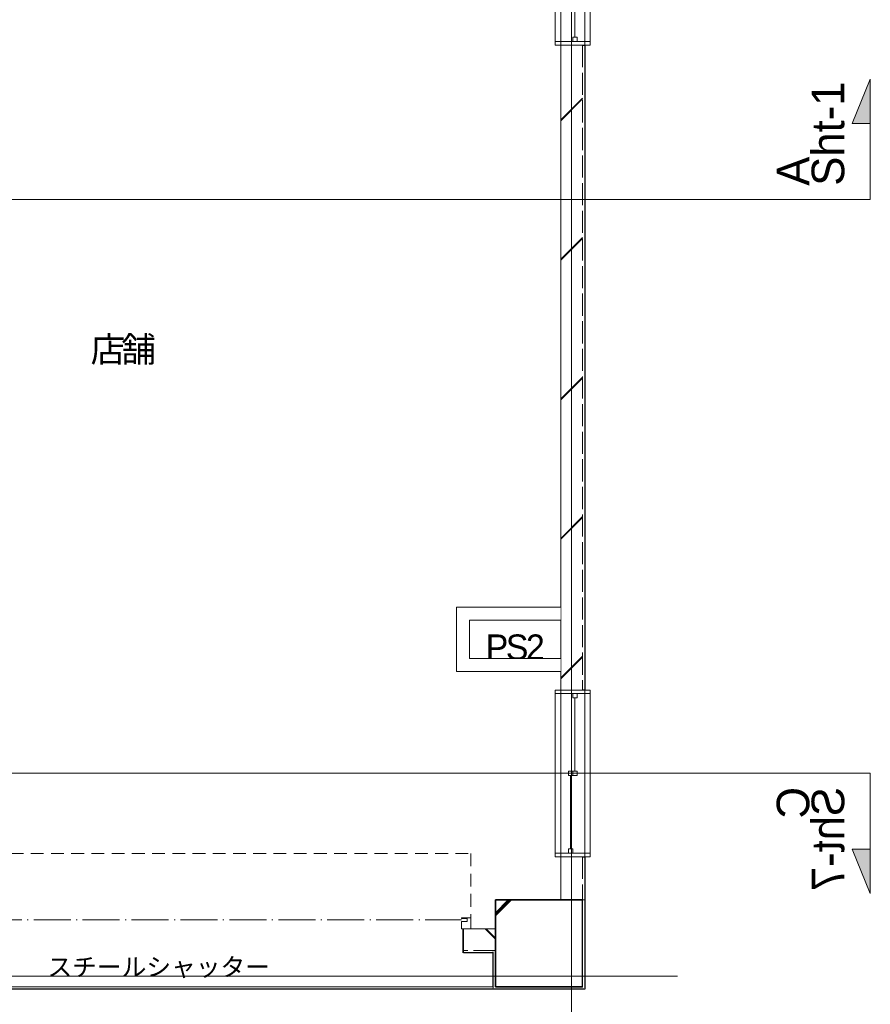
# Model space of a CAD drawing. Header units: millimetres. Extents: x -38341 to 3709, y -10682 to 48718.
# Tile 52 of 111: x -25690 to -19823, y 35471 to 42263. Entities that reach past the tile are written whole.
import ezdxf

# ---------------------------------------------------------------- set-up
doc = ezdxf.new("R2010")
doc.units = ezdxf.units.MM
doc.header["$LTSCALE"] = 50
doc.header["$PDMODE"] = 1
doc.header["$PDSIZE"] = -2
for name, pattern in [('HHP一点鎖線50-02', [6.749974, 5.09999, -0.759993, 0.129997, -0.759993]), ('HHP破線50-05', [2.789987, 1.759991, -1.029995]), ('ISO-02 破線', [3.81, 3.048, -0.762]), ('ISO-07 点線', [0.889, 0.127, -0.762]), ('ISO-08 一点鎖線', [9.144, 6.096, -0.762, 1.524, -0.762])]:
    doc.linetypes.add(name, pattern=pattern)
doc.layers.add('00ライン-グリッド-線', color=13, linetype='ISO-08 一点鎖線', lineweight=5, true_color=0xff5454)
for name, color, linetype, lineweight in [('02モデリング-01スペース-2名前', 7, 'Continuous', 5), ('02モデリング-04壁-内部', 7, 'Continuous', 5), ('02モデリング-04壁-内部_ハッチング', 7, 'Continuous', 5), ('02モデリング-04壁-外部', 7, 'Continuous', 5), ('02モデリング-04壁-外部_ハッチング', 7, 'Continuous', 5), ('02モデリング-07建具-鋼製', 7, 'Continuous', 5), ('02モデリング-07建具-鋼製_ハッチング', 7, 'Continuous', 5), ('02モデリング-11柱', 7, 'Continuous', 25), ('02モデリング-11柱_ハッチング', 7, 'Continuous', 5), ('05記号ラベル-断面線', 7, 'Continuous', 5), ('05記号ラベル-断面線_ハッチング', 7, 'Continuous', 5), ('一般', 7, 'Continuous', 5), ('一般_ハッチング', 7, 'Continuous', 5), ('天井-本体', 7, 'Continuous', 5), ('木造建具-2D-シャッター', 7, 'HHP一点鎖線50-02', 15), ('木造建具-2D-シャッターケース', 7, 'HHP破線50-05', 18), ('窓台', 7, 'Continuous', 5)]:
    doc.layers.add(name, color=color, linetype=linetype, lineweight=lineweight)
doc.styles.add('PT Sans Narrow', font='PTSans.ttc')
doc.styles.get("Standard").update_dxf_attribs({"font": 'txt', "bigfont": 'BIGFONT.SHX'})
pattern_1 = [(-135, (-36.3, -32.87), (21689.014, 20726.472), []), (-135, (-35.36, -35.36), (21689.014, 20726.472), []), (-135, (-33.8, -36.9), (21689.014, 20726.472), [])]

# ---------------------------------------------------------------- blocks, each defined once
blk = doc.blocks.new('グループ-51')
at = {"color": 255, "linetype": 'Continuous', "lineweight": 5, "transparency": 33554687}
blk.add_wipeout([(8482.2, 4216.3), (8926.8, 4216.3), (8926.8, 4502.7), (8482.2, 4502.7)], dxfattribs=at).dxf.layer = '一般_ハッチング'
at = {"layer": '一般', "color": 7, "transparency": 33554687, "insert": (8482.2, 4216.3), "char_height": 174.919, "attachment_point": 7, "line_spacing_factor": 2.004657, "style": 'PT Sans Narrow'}
blk.add_mtext('{\\T0.89;店舗}', dxfattribs=at)
blk = doc.blocks.new('グループ-52')
at = {"layer": '一般', "color": 7, "transparency": 33554687}
blk.add_blockref('グループ-51', (0, 0), dxfattribs=at)
blk = doc.blocks.new('グループ-55')
at = {"color": 255, "linetype": 'Continuous', "lineweight": 5, "transparency": 33554687}
blk.add_wipeout([(11207.2, 2178.8), (11504.3, 2178.8), (11504.3, 2465.2), (11207.2, 2465.2)], dxfattribs=at).dxf.layer = '一般_ハッチング'
at = {"layer": '一般', "color": 7, "transparency": 33554687, "insert": (11207.2, 2178.8), "char_height": 174.919, "attachment_point": 7, "line_spacing_factor": 2.004657, "style": 'PT Sans Narrow'}
blk.add_mtext('{\\T0.89;PS2}', dxfattribs=at)
blk = doc.blocks.new('グループ-56')
at = {"layer": '02モデリング-01スペース-2名前', "color": 7, "transparency": 33554687}
blk.add_blockref('グループ-55', (0, 0), dxfattribs=at)
blk = doc.blocks.new('グループ-68')
at = {"color": 255, "linetype": 'Continuous', "lineweight": 5, "transparency": 33554687}
for points in [[(-575, 120), (-550, 120), (-550, -120), (-575, -120)], [(550, 120), (575, 120), (575, -120), (550, -120)]]:
    blk.add_wipeout(points, dxfattribs=at).dxf.layer = '02モデリング-07建具-鋼製_ハッチング'
at = {"layer": '02モデリング-07建具-鋼製', "color": 7, "linetype": 'Continuous', "lineweight": 5, "transparency": 33554687, "flags": 128}
for points in [[(-575, 120), (-550, 120), (-550, -120), (-575, -120)], [(550, 120), (575, 120), (575, -120), (550, -120)]]:
    blk.add_lwpolyline(points, close=True, dxfattribs=at)
blk = doc.blocks.new('グループ-69')
at = {"color": 255, "linetype": 'Continuous', "lineweight": 5, "transparency": 33554687}
blk.add_wipeout([(-550, 120), (550, 120), (550, -120), (-550, -120)], dxfattribs=at).dxf.layer = '02モデリング-07建具-鋼製_ハッチング'
at = {"layer": '02モデリング-07建具-鋼製', "color": 7, "linetype": 'Continuous', "lineweight": 5, "transparency": 33554687, "flags": 128}
blk.add_lwpolyline([(-550, 120), (550, 120), (550, -120), (-550, -120)], close=True, dxfattribs=at)
at = {"layer": '02モデリング-07建具-鋼製', "color": 7, "transparency": 33554687}
blk.add_blockref('グループ-68', (0, 0), dxfattribs=at)
at = {"layer": '02モデリング-07建具-鋼製', "color": 7, "linetype": 'Continuous', "lineweight": 5, "transparency": 33554687}
for p, q in [((-575, 120), (-550, 120)), ((-550, 120), (-550, -120)), ((575, 120), (550, 120)), ((550, 120), (550, -120)), ((-575, -120), (-550, -120)), ((575, -120), (550, -120))]:
    blk.add_line(p, q, dxfattribs=at)
blk = doc.blocks.new('グループ-73')
at = {"layer": '02モデリング-07建具-鋼製', "color": 7, "linetype": 'Continuous', "lineweight": 5, "transparency": 33554687}
for p, q in [((-550, 30), (-550, 0)), ((15, 30), (15, 0))]:
    blk.add_line(p, q, dxfattribs=at)
blk = doc.blocks.new('グループ-74')
at = {"color": 255, "linetype": 'Continuous', "lineweight": 5, "transparency": 33554687}
for points in [[(-550, 30), (-520, 30), (-520, 0), (-550, 0)], [(-15, 30), (15, 30), (15, 0), (-15, 0)]]:
    blk.add_wipeout(points, dxfattribs=at).dxf.layer = '02モデリング-07建具-鋼製_ハッチング'
at = {"layer": '02モデリング-07建具-鋼製', "color": 7, "linetype": 'Continuous', "lineweight": 5, "transparency": 33554687, "flags": 128}
for points in [[(-550, 30), (-520, 30), (-520, 0), (-550, 0)], [(-15, 30), (15, 30), (15, 0), (-15, 0)]]:
    blk.add_lwpolyline(points, close=True, dxfattribs=at)
blk = doc.blocks.new('グループ-75')
at = {"layer": '02モデリング-07建具-鋼製', "color": 7, "transparency": 33554687}
blk.add_blockref('グループ-73', (0, 0), dxfattribs=at)
blk.add_blockref('グループ-74', (0, 0), dxfattribs=at)
at = {"layer": '02モデリング-07建具-鋼製', "color": 7, "linetype": 'Continuous', "lineweight": 5, "transparency": 33554687}
for p, q in [((-550, 30), (-520, 30)), ((-550, 0), (-520, 0)), ((-520, 30), (-520, 0)), ((15, 30), (-15, 30)), ((-15, 30), (-15, 0)), ((15, 0), (-15, 0))]:
    blk.add_line(p, q, dxfattribs=at)
blk = doc.blocks.new('グループ-78')
at = {"layer": '02モデリング-07建具-鋼製', "color": 7, "linetype": 'Continuous', "lineweight": 5, "transparency": 33554687}
blk.add_line((-520, 15), (-15, 15), dxfattribs=at)
blk = doc.blocks.new('グループ-79')
at = {"layer": '窓台', "color": 7, "transparency": 33554687}
blk.add_blockref('グループ-75', (0, 0), dxfattribs=at)
blk.add_blockref('グループ-78', (0, 0), dxfattribs=at)
blk = doc.blocks.new('グループ-83')
at = {"layer": '02モデリング-07建具-鋼製', "color": 7, "linetype": 'Continuous', "lineweight": 5, "transparency": 33554687}
for p, q in [((-15, 0), (-15, -30)), ((550, 0), (550, -30))]:
    blk.add_line(p, q, dxfattribs=at)
blk = doc.blocks.new('グループ-84')
at = {"color": 255, "linetype": 'Continuous', "lineweight": 5, "transparency": 33554687}
for points in [[(-15, 0), (15, 0), (15, -30), (-15, -30)], [(520, 0), (550, 0), (550, -30), (520, -30)]]:
    blk.add_wipeout(points, dxfattribs=at).dxf.layer = '02モデリング-07建具-鋼製_ハッチング'
at = {"layer": '02モデリング-07建具-鋼製', "color": 7, "linetype": 'Continuous', "lineweight": 5, "transparency": 33554687, "flags": 128}
for points in [[(-15, 0), (15, 0), (15, -30), (-15, -30)], [(520, 0), (550, 0), (550, -30), (520, -30)]]:
    blk.add_lwpolyline(points, close=True, dxfattribs=at)
blk = doc.blocks.new('グループ-85')
at = {"layer": '02モデリング-07建具-鋼製', "color": 7, "transparency": 33554687}
blk.add_blockref('グループ-83', (0, 0), dxfattribs=at)
blk.add_blockref('グループ-84', (0, 0), dxfattribs=at)
at = {"layer": '02モデリング-07建具-鋼製', "color": 7, "linetype": 'Continuous', "lineweight": 5, "transparency": 33554687}
for p, q in [((-15, 0), (15, 0)), ((15, 0), (15, -30)), ((550, 0), (520, 0)), ((520, 0), (520, -30)), ((-15, -30), (15, -30)), ((550, -30), (520, -30))]:
    blk.add_line(p, q, dxfattribs=at)
blk = doc.blocks.new('グループ-88')
at = {"layer": '02モデリング-07建具-鋼製', "color": 7, "linetype": 'Continuous', "lineweight": 5, "transparency": 33554687}
blk.add_line((15, -15), (520, -15), dxfattribs=at)
blk = doc.blocks.new('グループ-89')
at = {"layer": '窓台', "color": 7, "transparency": 33554687}
blk.add_blockref('グループ-85', (0, 0), dxfattribs=at)
blk.add_blockref('グループ-88', (0, 0), dxfattribs=at)
blk = doc.blocks.new('グループ-90')
at = {"layer": '02モデリング-07建具-鋼製', "color": 7, "linetype": 'Continuous', "lineweight": 5, "transparency": 33554687}
for p, q in [((-575, 82.5), (575, 82.5)), ((-575, -82.5), (575, -82.5))]:
    blk.add_line(p, q, dxfattribs=at)
blk = doc.blocks.new('窓 (2D)')
at = {"layer": '02モデリング-07建具-鋼製', "color": 7, "transparency": 33554687}
blk.add_blockref('グループ-69', (0, 0), dxfattribs=at)
at = {"layer": '02モデリング-07建具-鋼製', "color": 0, "flags": 1}
for tag in ['IFC_UUID', 'instanceID']:
    blk.add_attdef(tag, (823, 850), '', height=0.18, dxfattribs=at)
at = {"layer": '02モデリング-07建具-鋼製', "color": 7, "transparency": 33554687}
blk.add_blockref('グループ-79', (0, 0), dxfattribs=at)
blk.add_blockref('グループ-89', (0, 0), dxfattribs=at)
at = {"layer": '天井-本体', "color": 7, "transparency": 33554687}
blk.add_blockref('グループ-90', (0, 0), dxfattribs=at)
blk = doc.blocks.new('グループ-91')
at = {"color": 255, "linetype": 'Continuous', "lineweight": 5, "transparency": 33554687}
for points in [[(-575, 120), (-550, 120), (-550, -120), (-575, -120)], [(550, 120), (575, 120), (575, -120), (550, -120)]]:
    blk.add_wipeout(points, dxfattribs=at).dxf.layer = '02モデリング-07建具-鋼製_ハッチング'
at = {"layer": '02モデリング-07建具-鋼製', "color": 7, "linetype": 'Continuous', "lineweight": 5, "transparency": 33554687, "flags": 128}
for points in [[(-575, 120), (-550, 120), (-550, -120), (-575, -120)], [(550, 120), (575, 120), (575, -120), (550, -120)]]:
    blk.add_lwpolyline(points, close=True, dxfattribs=at)
blk = doc.blocks.new('グループ-92')
at = {"color": 255, "linetype": 'Continuous', "lineweight": 5, "transparency": 33554687}
blk.add_wipeout([(-550, 120), (550, 120), (550, -120), (-550, -120)], dxfattribs=at).dxf.layer = '02モデリング-07建具-鋼製_ハッチング'
at = {"layer": '02モデリング-07建具-鋼製', "color": 7, "linetype": 'Continuous', "lineweight": 5, "transparency": 33554687, "flags": 128}
blk.add_lwpolyline([(-550, 120), (550, 120), (550, -120), (-550, -120)], close=True, dxfattribs=at)
at = {"layer": '02モデリング-07建具-鋼製', "color": 7, "transparency": 33554687}
blk.add_blockref('グループ-91', (0, 0), dxfattribs=at)
at = {"layer": '02モデリング-07建具-鋼製', "color": 7, "linetype": 'Continuous', "lineweight": 5, "transparency": 33554687}
for p, q in [((-575, 120), (-550, 120)), ((-550, 120), (-550, -120)), ((575, 120), (550, 120)), ((550, 120), (550, -120)), ((-575, -120), (-550, -120)), ((575, -120), (550, -120))]:
    blk.add_line(p, q, dxfattribs=at)
blk = doc.blocks.new('グループ-96')
at = {"layer": '02モデリング-07建具-鋼製', "color": 7, "linetype": 'Continuous', "lineweight": 5, "transparency": 33554687}
for p, q in [((-550, 0), (-550, -30)), ((15, 0), (15, -30))]:
    blk.add_line(p, q, dxfattribs=at)
blk = doc.blocks.new('グループ-97')
at = {"color": 255, "linetype": 'Continuous', "lineweight": 5, "transparency": 33554687}
for points in [[(-550, 0), (-520, 0), (-520, -30), (-550, -30)], [(-15, 0), (15, 0), (15, -30), (-15, -30)]]:
    blk.add_wipeout(points, dxfattribs=at).dxf.layer = '02モデリング-07建具-鋼製_ハッチング'
at = {"layer": '02モデリング-07建具-鋼製', "color": 7, "linetype": 'Continuous', "lineweight": 5, "transparency": 33554687, "flags": 128}
for points in [[(-550, 0), (-520, 0), (-520, -30), (-550, -30)], [(-15, 0), (15, 0), (15, -30), (-15, -30)]]:
    blk.add_lwpolyline(points, close=True, dxfattribs=at)
blk = doc.blocks.new('グループ-98')
at = {"layer": '02モデリング-07建具-鋼製', "color": 7, "transparency": 33554687}
blk.add_blockref('グループ-96', (0, 0), dxfattribs=at)
blk.add_blockref('グループ-97', (0, 0), dxfattribs=at)
at = {"layer": '02モデリング-07建具-鋼製', "color": 7, "linetype": 'Continuous', "lineweight": 5, "transparency": 33554687}
for p, q in [((-550, 0), (-520, 0)), ((-520, 0), (-520, -30)), ((15, 0), (-15, 0)), ((-15, 0), (-15, -30)), ((-550, -30), (-520, -30)), ((15, -30), (-15, -30))]:
    blk.add_line(p, q, dxfattribs=at)
blk = doc.blocks.new('グループ-101')
at = {"layer": '02モデリング-07建具-鋼製', "color": 7, "linetype": 'Continuous', "lineweight": 5, "transparency": 33554687}
blk.add_line((-520, -15), (-15, -15), dxfattribs=at)
blk = doc.blocks.new('グループ-102')
at = {"layer": '窓台', "color": 7, "transparency": 33554687}
blk.add_blockref('グループ-98', (0, 0), dxfattribs=at)
blk.add_blockref('グループ-101', (0, 0), dxfattribs=at)
blk = doc.blocks.new('グループ-106')
at = {"layer": '02モデリング-07建具-鋼製', "color": 7, "linetype": 'Continuous', "lineweight": 5, "transparency": 33554687}
for p, q in [((-15, 30), (-15, 0)), ((550, 30), (550, 0))]:
    blk.add_line(p, q, dxfattribs=at)
blk = doc.blocks.new('グループ-107')
at = {"color": 255, "linetype": 'Continuous', "lineweight": 5, "transparency": 33554687}
for points in [[(-15, 30), (15, 30), (15, 0), (-15, 0)], [(520, 30), (550, 30), (550, 0), (520, 0)]]:
    blk.add_wipeout(points, dxfattribs=at).dxf.layer = '02モデリング-07建具-鋼製_ハッチング'
at = {"layer": '02モデリング-07建具-鋼製', "color": 7, "linetype": 'Continuous', "lineweight": 5, "transparency": 33554687, "flags": 128}
for points in [[(-15, 30), (15, 30), (15, 0), (-15, 0)], [(520, 30), (550, 30), (550, 0), (520, 0)]]:
    blk.add_lwpolyline(points, close=True, dxfattribs=at)
blk = doc.blocks.new('グループ-108')
at = {"layer": '02モデリング-07建具-鋼製', "color": 7, "transparency": 33554687}
blk.add_blockref('グループ-106', (0, 0), dxfattribs=at)
blk.add_blockref('グループ-107', (0, 0), dxfattribs=at)
at = {"layer": '02モデリング-07建具-鋼製', "color": 7, "linetype": 'Continuous', "lineweight": 5, "transparency": 33554687}
for p, q in [((-15, 30), (15, 30)), ((-15, 0), (15, 0)), ((15, 30), (15, 0)), ((550, 30), (520, 30)), ((520, 30), (520, 0)), ((550, 0), (520, 0))]:
    blk.add_line(p, q, dxfattribs=at)
blk = doc.blocks.new('グループ-111')
at = {"layer": '02モデリング-07建具-鋼製', "color": 7, "linetype": 'Continuous', "lineweight": 5, "transparency": 33554687}
blk.add_line((15, 15), (520, 15), dxfattribs=at)
blk = doc.blocks.new('グループ-112')
at = {"layer": '窓台', "color": 7, "transparency": 33554687}
blk.add_blockref('グループ-108', (0, 0), dxfattribs=at)
blk.add_blockref('グループ-111', (0, 0), dxfattribs=at)
blk = doc.blocks.new('グループ-113')
at = {"layer": '02モデリング-07建具-鋼製', "color": 7, "linetype": 'Continuous', "lineweight": 5, "transparency": 33554687}
for p, q in [((-575, 82.5), (575, 82.5)), ((-575, -82.5), (575, -82.5))]:
    blk.add_line(p, q, dxfattribs=at)
blk = doc.blocks.new('窓 (2D)-1')
at = {"layer": '02モデリング-07建具-鋼製', "color": 7, "transparency": 33554687}
blk.add_blockref('グループ-92', (0, 0), dxfattribs=at)
at = {"layer": '02モデリング-07建具-鋼製', "color": 0, "flags": 1}
for tag in ['IFC_UUID', 'instanceID']:
    blk.add_attdef(tag, (6421.9, 850), '', height=0.18, dxfattribs=at)
at = {"layer": '02モデリング-07建具-鋼製', "color": 7, "transparency": 33554687}
blk.add_blockref('グループ-102', (0, 0), dxfattribs=at)
blk.add_blockref('グループ-112', (0, 0), dxfattribs=at)
at = {"layer": '天井-本体', "color": 7, "transparency": 33554687}
blk.add_blockref('グループ-113', (0, 0), dxfattribs=at)
blk = doc.blocks.new('スマートシャッター (2D)')
at = {"layer": '02モデリング-07建具-鋼製', "linetype": 'Continuous', "lineweight": 5}
for p in [(-2160, 0), (2160, 0)]:
    blk.add_point(p, dxfattribs=at)
at = {"layer": '木造建具-2D-シャッターケース'}
blk.add_line((-2215, -603), (2215, -603), dxfattribs=at)
at = {"layer": '02モデリング-07建具-鋼製', "color": 0, "flags": 1}
for tag in ['記号', 'No.']:
    blk.add_attdef(tag, (242.5, -55), '', height=0.18, dxfattribs=at)
at = {"color": 255}
for points in [[(-2215, -82.5), (-2215, -158), (-2150, -158), (-2150, -154), (-2190, -154), (-2190, -133), (-2150, -133), (-2150, -82.5)], [(2215, -82.5), (2215, -158), (2150, -158), (2150, -154), (2190, -154), (2190, -133), (2150, -133), (2150, -82.5)]]:
    blk.add_wipeout(points, dxfattribs=at).dxf.layer = '02モデリング-07建具-鋼製_ハッチング'
at = {"layer": '02モデリング-07建具-鋼製'}
for p, q in [((-2160, 82.5), (-2160, -82.5)), ((2160, 82.5), (2160, -82.5))]:
    blk.add_line(p, q, dxfattribs=at)
at = {"layer": '02モデリング-07建具-鋼製', "flags": 128}
for points in [[(-2215, -82.5), (-2215, -158), (-2150, -158), (-2150, -154), (-2190, -154), (-2190, -133), (-2150, -133), (-2150, -82.5)], [(2215, -82.5), (2215, -158), (2150, -158), (2150, -154), (2190, -154), (2190, -133), (2150, -133), (2150, -82.5)]]:
    blk.add_lwpolyline(points, close=True, dxfattribs=at)
at = {"layer": '木造建具-2D-シャッター'}
blk.add_line((-2150, -146), (2150, -146), dxfattribs=at)
at = {"layer": '木造建具-2D-シャッターケース'}
for p, q in [((-2215, -158), (-2215, -603)), ((2215, -603), (2215, -158))]:
    blk.add_line(p, q, dxfattribs=at)
blk = doc.blocks.new('グループ-163')
at = {"color": 255, "linetype": 'Continuous', "lineweight": 35, "transparency": 33554687}
blk.add_wipeout([(11275, -75), (11275, 525), (11875, 525), (11875, -75)], dxfattribs=at).dxf.layer = '02モデリング-11柱_ハッチング'
at = {"layer": '02モデリング-11柱_ハッチング', "linetype": 'Continuous', "lineweight": 5, "transparency": 33554687}
h = blk.add_hatch(dxfattribs=at)
h.set_pattern_fill('鉄筋コンクリート [CN] HF-スラブ', style=0, pattern_type=2)
h.set_pattern_definition([(45, (8.95, -13.3), (-621.74, 650.724), []), (45, (14.1, -19.4), (-621.794, 650.67), []), (45, (17.9, -26.5), (-621.794, 650.67), [])])
h.paths.add_polyline_path([(11275, -75), (11275, 525), (11875, 525), (11875, -75)])
at = {"layer": '02モデリング-11柱', "color": 7, "linetype": 'Continuous', "lineweight": 35, "transparency": 33554687, "flags": 128}
blk.add_lwpolyline([(11275, -75), (11275, 525), (11875, 525), (11875, -75)], close=True, dxfattribs=at)
at = {"layer": '02モデリング-11柱', "color": 0, "flags": 1}
for tag in ['IFC_UUID', 'instanceID']:
    blk.add_attdef(tag, (11275, -75), '', height=0.18, dxfattribs=at)
blk = doc.blocks.new('_1F-FL (2D)')
at = {"layer": '02モデリング-01スペース-2名前', "color": 7, "transparency": 33554687}
blk.add_blockref('グループ-56', (0, 0), dxfattribs=at)
at = {"layer": '一般', "color": 7, "transparency": 33554687}
blk.add_blockref('グループ-52', (0, 0), dxfattribs=at)
at = {"color": 255, "linetype": 'Continuous', "lineweight": 5, "transparency": 33554687}
for points in [[(11890, 6421.9), (11890, 1973), (11725, 1973), (11725, 6421.9)], [(11725, 525), (11725, 823), (11890, 823), (11890, 525)], [(11055, 160), (11055, 325), (11275, 325), (11275, 160)], [(11260, -90), (11890, -90), (11875, -75), (11275, -75)]]:
    blk.add_wipeout(points, dxfattribs=at).dxf.layer = '02モデリング-04壁-外部_ハッチング'
at = {"color": 255, "linetype": 'Continuous', "lineweight": 25, "transparency": 33554687}
for points in [[(11890, 6421.9), (11890, 1973), (11875, 1973), (11875, 6421.9)], [(11890, 525), (11875, 525), (11875, 823), (11890, 823)], [(11055, 175), (11275, 175), (11275, 160), (11055, 160)]]:
    blk.add_wipeout(points, dxfattribs=at).dxf.layer = '02モデリング-04壁-外部_ハッチング'
at = {"color": 255, "linetype": 'Continuous', "lineweight": 5, "transparency": 33554687}
blk.add_wipeout([(11260, -90), (11890, -90), (11875, -75), (11275, -75)], dxfattribs=at).dxf.layer = '02モデリング-04壁-外部_ハッチング'
at = {"layer": '02モデリング-04壁-外部', "color": 7, "linetype": 'Continuous', "lineweight": 25, "transparency": 33554687}
blk.add_line((11890, -90), (11260, -90), dxfattribs=at)
at = {"layer": '02モデリング-04壁-外部', "color": 7, "linetype": 'Continuous', "lineweight": 5, "transparency": 33554687}
for p, q in [((11890, -90), (11260, -90)), ((11875, -75), (11275, -75))]:
    blk.add_line(p, q, dxfattribs=at)
at = {"layer": '02モデリング-04壁-外部', "color": 7, "linetype": 'ISO-07 点線', "lineweight": 18, "transparency": 33554687}
blk.add_line((11875, -75), (11275, -75), dxfattribs=at)
at = {"color": 255, "linetype": 'Continuous', "lineweight": 18, "transparency": 33554687}
for points in [[(11875, 6421.9), (11875, 1973), (11725, 1973), (11725, 6421.9)], [(11875, 525), (11725, 525), (11725, 823), (11875, 823)], [(11055, 325), (11275, 325), (11275, 175), (11055, 175)]]:
    blk.add_wipeout(points, dxfattribs=at).dxf.layer = '02モデリング-04壁-外部_ハッチング'
at = {"layer": '02モデリング-04壁-外部_ハッチング', "linetype": 'Continuous', "lineweight": 5, "transparency": 33554687}
h = blk.add_hatch(dxfattribs=at)
h.set_pattern_fill('鉄筋コンクリート [CN] HF-壁用', angle=-90, style=0, pattern_type=2)
h.set_pattern_definition(pattern_1)
h.paths.add_polyline_path([(11875, 6421.9), (11875, 1973), (11725, 1973), (11725, 6421.9)])
h = blk.add_hatch(dxfattribs=at)
h.set_pattern_fill('鉄筋コンクリート [CN] HF-壁用', angle=-90, style=0, pattern_type=2)
h.set_pattern_definition(pattern_1)
h.paths.add_polyline_path([(11875, 525), (11725, 525), (11725, 823), (11875, 823)])
h = blk.add_hatch(dxfattribs=at)
h.set_pattern_fill('鉄筋コンクリート [CN] HF-壁用', angle=180, style=0, pattern_type=2)
h.set_pattern_definition([(135, (-32.87, 36.3), (20726.472, -21689.014), []), (135, (-35.36, 35.36), (20726.472, -21689.014), []), (135, (-36.9, 33.8), (20726.472, -21689.014), [])])
h.paths.add_polyline_path([(11055, 325), (11275, 325), (11275, 175), (11055, 175)])
at = {"layer": '02モデリング-04壁-外部', "color": 7, "linetype": 'Continuous', "lineweight": 18, "transparency": 33554687}
for p, q in [((11725, 6421.9), (11725, 1973)), ((11725, 823), (11725, 525)), ((11275, 325), (11055, 325))]:
    blk.add_line(p, q, dxfattribs=at)
at = {"layer": '02モデリング-04壁-外部', "color": 7, "linetype": 'Continuous', "lineweight": 5, "transparency": 33554687}
for p, q in [((11725, 6421.9), (11890, 6421.9)), ((11725, 6421.9), (11725, 2545)), ((11725, 6421.9), (11875, 6421.9)), ((11875, 6421.9), (11890, 6421.9)), ((11890, 6421.9), (11890, 1973)), ((11725, 2455), (11725, 2190)), ((11725, 2100), (11725, 1973)), ((11890, 1973), (11725, 1973)), ((11875, 1973), (11725, 1973)), ((11890, 1973), (11875, 1973)), ((11725, 823), (11890, 823)), ((11725, 823), (11725, 525)), ((11725, 823), (11875, 823)), ((11875, 823), (11890, 823)), ((11890, 823), (11890, 525)), ((11725, 525), (11890, 525)), ((11055, 160), (11055, 325)), ((11275, 325), (11055, 325)), ((11055, 175), (11055, 325)), ((11275, 325), (11275, 160)), ((11055, 160), (11055, 175)), ((11275, 160), (11055, 160))]:
    blk.add_line(p, q, dxfattribs=at)
at = {"layer": '02モデリング-04壁-外部', "color": 7, "linetype": 'ISO-02 破線', "lineweight": 18, "transparency": 33554687}
for p, q in [((11875, 6421.9), (11875, 1973)), ((11875, 823), (11875, 525)), ((11275, 175), (11055, 175))]:
    blk.add_line(p, q, dxfattribs=at)
at = {"layer": '02モデリング-04壁-外部', "color": 7, "linetype": 'Continuous', "lineweight": 25, "transparency": 33554687}
for p, q in [((11875, 6421.9), (11890, 6421.9)), ((11890, 6421.9), (11890, 1973)), ((11890, 1973), (11875, 1973)), ((11875, 823), (11890, 823)), ((11890, 823), (11890, 525)), ((11055, 160), (11055, 175)), ((11275, 160), (11055, 160))]:
    blk.add_line(p, q, dxfattribs=at)
at = {"layer": '02モデリング-07建具-鋼製', "color": 7, "transparency": 33554687, "rotation": 270}
for name, p in [('窓 (2D)-1', (11807.5, 6996.9)), ('窓 (2D)', (11807.5, 1398))]:
    blk.add_blockref(name, p, dxfattribs=at)
at = {"layer": '02モデリング-07建具-鋼製', "color": 7, "transparency": 33554687, "xscale": -1, "rotation": 180}
blk.add_blockref('スマートシャッター (2D)', (8890, 242.5), dxfattribs=at)
at = {"color": 255, "linetype": 'Continuous', "lineweight": 5, "transparency": 33554687}
for points, layer in [([(11725, 2190), (11725, 2100), (11005, 2100), (11095, 2190)], '02モデリング-04壁-内部_ハッチング'), ([(11260, 167.5), (11260, -90), (11275, -75), (11275, 167.5)], '02モデリング-04壁-外部_ハッチング')]:
    blk.add_wipeout(points, dxfattribs=at).dxf.layer = layer
at = {"layer": '02モデリング-04壁-内部', "color": 7, "linetype": 'Continuous', "lineweight": 18, "transparency": 33554687}
for p, q in [((11725, 2190), (11095, 2190)), ((11725, 2100), (11005, 2100))]:
    blk.add_line(p, q, dxfattribs=at)
at = {"color": 255, "linetype": 'Continuous', "lineweight": 5, "transparency": 33554687}
blk.add_wipeout([(11260, 167.5), (11260, -90), (11275, -75), (11275, 167.5)], dxfattribs=at).dxf.layer = '02モデリング-04壁-外部_ハッチング'
at = {"layer": '02モデリング-04壁-外部', "color": 7, "linetype": 'Continuous', "lineweight": 25, "transparency": 33554687}
blk.add_line((11260, -90), (11260, 167.5), dxfattribs=at)
at = {"layer": '02モデリング-04壁-外部', "color": 7, "linetype": 'Continuous', "lineweight": 5, "transparency": 33554687}
for p, q in [((11260, -90), (11260, 167.5)), ((11275, -75), (11275, 167.5))]:
    blk.add_line(p, q, dxfattribs=at)
at = {"layer": '02モデリング-04壁-外部', "color": 7, "linetype": 'ISO-07 点線', "lineweight": 18, "transparency": 33554687}
blk.add_line((11275, -75), (11275, 167.5), dxfattribs=at)
at = {"color": 255, "linetype": 'Continuous', "lineweight": 5, "transparency": 33554687}
blk.add_wipeout([(11095, 2190), (11005, 2100), (11005, 2545), (11095, 2455)], dxfattribs=at).dxf.layer = '02モデリング-04壁-内部_ハッチング'
at = {"layer": '02モデリング-04壁-内部', "color": 7, "linetype": 'Continuous', "lineweight": 18, "transparency": 33554687}
for p, q in [((11005, 2100), (11005, 2545)), ((11095, 2190), (11095, 2455))]:
    blk.add_line(p, q, dxfattribs=at)
at = {"layer": '02モデリング-11柱'}
blk.add_blockref('グループ-163', (0, 0), dxfattribs=at)
at = {"color": 255, "linetype": 'Continuous', "lineweight": 5, "transparency": 33554687}
for points, layer in [([(11095, 2455), (11005, 2545), (11725, 2545), (11725, 2455)], '02モデリング-04壁-内部_ハッチング'), ([(11875, -75), (11890, -90), (11890, 525), (11875, 525)], '02モデリング-04壁-外部_ハッチング'), ([(11260, -75), (11260, -90), (6515, -90), (6515, -75)], '02モデリング-04壁-外部_ハッチング')]:
    blk.add_wipeout(points, dxfattribs=at).dxf.layer = layer
at = {"layer": '02モデリング-04壁-内部', "color": 7, "linetype": 'Continuous', "lineweight": 18, "transparency": 33554687}
for p, q in [((11005, 2545), (11725, 2545)), ((11095, 2455), (11725, 2455))]:
    blk.add_line(p, q, dxfattribs=at)
at = {"color": 255, "linetype": 'Continuous', "lineweight": 5, "transparency": 33554687}
for points in [[(11875, -75), (11890, -90), (11890, 525), (11875, 525)], [(11260, -90), (11260, -75), (6515, -75), (6515, -90)]]:
    blk.add_wipeout(points, dxfattribs=at).dxf.layer = '02モデリング-04壁-外部_ハッチング'
at = {"layer": '02モデリング-04壁-外部', "color": 7, "linetype": 'ISO-07 点線', "lineweight": 18, "transparency": 33554687}
for p, q in [((11875, 525), (11875, -75)), ((11260, -75), (6515, -75))]:
    blk.add_line(p, q, dxfattribs=at)
at = {"layer": '02モデリング-04壁-外部', "color": 7, "linetype": 'Continuous', "lineweight": 5, "transparency": 33554687}
for p, q in [((11875, 525), (11875, -75)), ((11875, 525), (11890, 525)), ((11890, 525), (11890, -90)), ((11260, -75), (6515, -75)), ((11260, -90), (6515, -90)), ((11260, -75), (11260, -90))]:
    blk.add_line(p, q, dxfattribs=at)
at = {"layer": '02モデリング-04壁-外部', "color": 7, "linetype": 'Continuous', "lineweight": 25, "transparency": 33554687}
for p, q in [((11890, 525), (11890, -90)), ((11260, -90), (6515, -90))]:
    blk.add_line(p, q, dxfattribs=at)
blk = doc.blocks.new('グループ-184')
at = {"layer": '05記号ラベル-断面線_ハッチング', "linetype": 'Continuous', "lineweight": 0, "transparency": 33554687}
blk.add_hatch(color=7, dxfattribs=at).paths.add_polyline_path([(13860, 1400), (13860, 569.5), (13735.6, 876.2), (13860, 876.2)])
at = {"layer": '05記号ラベル-断面線', "color": 7, "linetype": 'Continuous', "lineweight": 5, "transparency": 33554687, "flags": 128}
blk.add_lwpolyline([(13860, 1400), (13860, 569.5), (13735.6, 876.2), (13860, 876.2)], dxfattribs=at)
at = {"layer": '05記号ラベル-断面線', "color": 7, "transparency": 33554687, "extrusion": (0, 0, -1), "insert": (13683.5, 1304.7), "char_height": 224.9, "width": 735.502, "attachment_point": 7, "text_direction": (0, -1, 0), "line_spacing_factor": 0.64257, "style": 'PT Sans Narrow'}
blk.add_mtext('C\\PSht-7', dxfattribs=at)
blk = doc.blocks.new('グループ-185')
at = {"layer": '05記号ラベル-断面線', "color": 7, "linetype": 'Continuous', "lineweight": 5, "transparency": 33554687, "flags": 128}
blk.add_lwpolyline([(-2320, 2540), (5720.5, 2540), (5720.5, 1400), (13860, 1400)], dxfattribs=at)
at = {"layer": '05記号ラベル-断面線', "color": 7, "transparency": 33554687}
blk.add_blockref('グループ-184', (0, 0), dxfattribs=at)
blk = doc.blocks.new('グループ-190')
at = {"layer": '05記号ラベル-断面線_ハッチング', "linetype": 'Continuous', "lineweight": 0, "transparency": 33554687}
blk.add_hatch(color=7, dxfattribs=at).paths.add_polyline_path([(13860, 5356.2), (13860, 6186.7), (13735.6, 5880), (13860, 5880)])
at = {"layer": '05記号ラベル-断面線', "color": 7, "linetype": 'Continuous', "lineweight": 5, "transparency": 33554687, "flags": 128}
blk.add_lwpolyline([(13860, 5356.2), (13860, 6186.7), (13735.6, 5880), (13860, 5880)], dxfattribs=at)
at = {"layer": '05記号ラベル-断面線', "color": 7, "transparency": 33554687, "insert": (13683.5, 5451.5), "char_height": 224.9, "width": 735.502, "attachment_point": 7, "rotation": 90, "line_spacing_factor": 0.64257, "style": 'PT Sans Narrow'}
blk.add_mtext('A\\PSht-1', dxfattribs=at)
blk = doc.blocks.new('グループ-191')
at = {"layer": '05記号ラベル-断面線', "color": 7, "linetype": 'Continuous', "lineweight": 5, "transparency": 33554687, "flags": 128}
blk.add_lwpolyline([(-2320, 3970.7), (5025, 3970.7), (5025, 5356.2), (13860, 5356.2)], dxfattribs=at)
at = {"layer": '05記号ラベル-断面線', "color": 7, "transparency": 33554687}
blk.add_blockref('グループ-190', (0, 0), dxfattribs=at)
blk = doc.blocks.new('_line (3D)')
at = {"layer": '05記号ラベル-断面線', "color": 7, "transparency": 33554687}
for name in ['グループ-191', 'グループ-185']:
    blk.add_blockref(name, (0, 0), dxfattribs=at)
blk = doc.blocks.new('グループ-197')
at = {"layer": '00ライン-グリッド-線', "transparency": 33554687}
blk.add_line((-380.46, 332.96), (-60.28, 332.96), dxfattribs=at)
at = {"layer": '00ライン-グリッド-線', "color": 0, "flags": 1}
for tag in ['IFC_UUID', 'instanceID']:
    blk.add_attdef(tag, (-385.49, 327.93), '', height=0.18, dxfattribs=at)
blk = doc.blocks.new('グループ-201')
at = {"layer": '00ライン-グリッド-線', "transparency": 33554687}
blk.add_line((-90.28, 259.83), (-90.28, 544.87), dxfattribs=at)
at = {"layer": '00ライン-グリッド-線', "color": 0, "flags": 1}
for tag in ['instanceID', 'IFC_UUID']:
    blk.add_attdef(tag, (-95.31, 254.8), '', height=0.18, dxfattribs=at)
blk = doc.blocks.new('グループ-227')
at = {"layer": '00ライン-グリッド-線'}
blk.add_blockref('グループ-197', (0, 0), dxfattribs=at)
blk.add_blockref('グループ-201', (0, 0), dxfattribs=at)
at = {"layer": '一般', "color": 7, "transparency": 33554687, "insert": (-162.58, 335.46), "char_height": 2.499, "attachment_point": 1, "line_spacing_factor": 1.080085, "style": 'PT Sans Narrow'}
blk.add_mtext('スチールシャッター', dxfattribs=at)

msp = doc.modelspace()

# ---------------------------------------------------------------- block references
at = {"layer": '一般', "color": 7, "transparency": 33554687}
msp.add_blockref('_1F-FL (2D)', (-33683.419, 35665.986), dxfattribs=at)

# ---------------------------------------------------------------- next in the draw order: block references
msp.add_blockref('_line (3D)', (-33683.419, 35665.986), dxfattribs=at)

# ---------------------------------------------------------------- next in the draw order: block references
at = {"layer": '一般', "color": 7, "transparency": 33554687, "xscale": 50, "yscale": 50, "zscale": 50}
msp.add_blockref('グループ-227', (-17369.202, 19018.052), dxfattribs=at)

doc.saveas('drawing.dxf')
